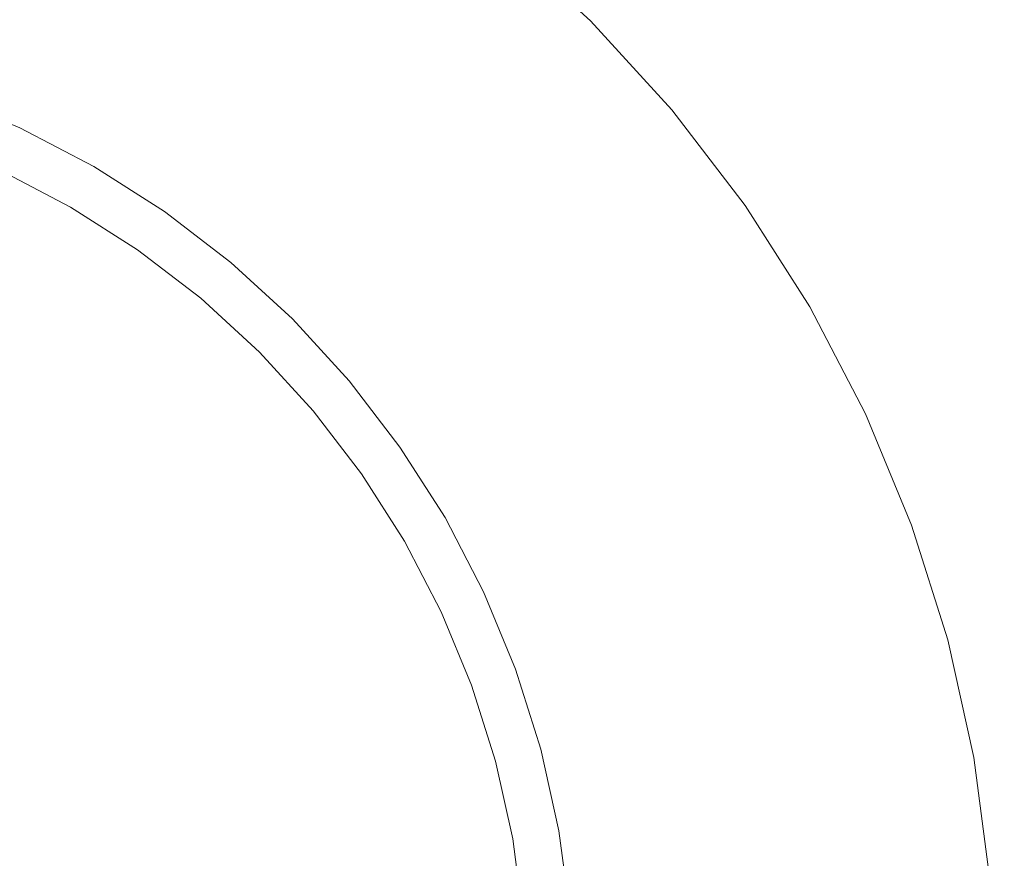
# Model space of a CAD drawing. Header units: millimetres. Extents: x -230 to 230, y -130 to 130.
# Tile 45 of 47: x 111.76 to 122.1, y 106.46 to 115.27. Entities that reach past the tile are written whole.
import ezdxf

# ---------------------------------------------------------------- set-up
doc = ezdxf.new("R2010")
doc.units = ezdxf.units.MM
doc.header["$LTSCALE"] = 25.4
doc.layers.add('Lighting-Moving Light', color=7, linetype='Continuous', lineweight=5, true_color=0x000000)

# ---------------------------------------------------------------- blocks, each defined once
blk = doc.blocks.new('Group-1')
at = {"layer": 'Lighting-Moving Light', "color": 7, "linetype": 'Continuous', "lineweight": 5, "transparency": 33554687}
for points, invisible_edges in [([(-503.576, 1.533, -25), (-503.576, 226.446, -25), (-761.075, 239.033, -25), (-761.075, -11.053, -25)], 14), ([(-516.162, 239.033, -25), (-761.075, 239.033, -25), (-503.576, 226.446, -25)], 10), ([(-770.152, 222.936, -116.924), (-519.672, 235.523, -116.924), (-519.672, -7.543, -116.924), (-757.565, -7.543, -116.924)], 11), ([(-757.565, 235.523, -116.924), (-519.672, 235.523, -116.924), (-770.152, 222.936, -116.924)], 10), ([(-507.106, 223.804, -116.924), (-519.672, 235.523, -116.924), (-518.805, 235.502, -116.924)], 9), ([(-519.672, -7.543, -116.924), (-519.672, 235.523, -116.924), (-507.086, 222.936, -116.924), (-507.086, 5.043, -116.924)], 11), ([(-507.106, 223.804, -116.924), (-507.086, 222.936, -116.924), (-519.672, 235.523, -116.924)], 10), ([(-507.167, 224.65, -116.924), (-518.805, 235.502, -116.924), (-517.959, 235.441, -116.924)], 9), ([(-507.167, 224.65, -116.924), (-507.106, 223.804, -116.924), (-518.805, 235.502, -116.924)], 10), ([(-507.167, 224.65, -116.924), (-517.959, 235.441, -116.924), (-517.136, 235.339, -116.924)], 9), ([(-507.412, 226.27, -116.924), (-517.136, 235.339, -116.924), (-516.338, 235.197, -116.924)], 9), ([(-507.412, 226.27, -116.924), (-507.269, 225.472, -116.924), (-517.136, 235.339, -116.924)], 10), ([(-507.269, 225.472, -116.924), (-507.167, 224.65, -116.924), (-517.136, 235.339, -116.924)], 10), ([(-527.366, 232.996, -24.957), (-526.159, 232.615, -24.957), (-524.991, 232.131, -24.957), (-531.119, 218.99, -24.957)], 12), ([(-526.159, 232.615, -24.957), (-527.366, 232.996, -24.957), (-528.511, 228.72, -0.368), (-527.673, 228.456, -0.368)], 10), ([(-524.991, 232.131, -24.957), (-526.159, 232.615, -24.957), (-527.673, 228.456, -0.368), (-526.861, 228.12, -0.368)], 10), ([(-524.991, 232.131, -24.957), (-523.869, 231.547, -24.957), (-522.802, 230.867, -24.957), (-531.119, 218.99, -24.957)], 12), ([(-523.869, 231.547, -24.957), (-524.991, 232.131, -24.957), (-526.861, 228.12, -0.368), (-526.082, 227.714, -0.368)], 10), ([(-522.802, 230.867, -24.957), (-523.869, 231.547, -24.957), (-526.082, 227.714, -0.368), (-525.341, 227.242, -0.368)], 10), ([(-522.802, 230.867, -24.957), (-521.798, 230.097, -24.957), (-520.866, 229.243, -24.957), (-531.119, 218.99, -24.957)], 12), ([(-521.798, 230.097, -24.957), (-522.802, 230.867, -24.957), (-525.341, 227.242, -0.368), (-524.643, 226.707, -0.368)], 10), ([(-520.866, 229.243, -24.957), (-521.798, 230.097, -24.957), (-524.643, 226.707, -0.368), (-523.995, 226.113, -0.368)], 10), ([(-520.866, 229.243, -24.957), (-520.011, 228.31, -24.957), (-519.241, 227.306, -24.957), (-531.119, 218.99, -24.957)], 12), ([(-520.011, 228.31, -24.957), (-520.866, 229.243, -24.957), (-523.995, 226.113, -0.368), (-523.402, 225.465, -0.368)], 10), ([(-519.241, 227.306, -24.957), (-520.011, 228.31, -24.957), (-523.402, 225.465, -0.368), (-522.867, 224.768, -0.368)], 10), ([(-526.896, 228.044, -0.169), (-526.123, 227.642, -0.169), (-526.112, 227.662, -0.205), (-526.887, 228.066, -0.205)], 15), ([(-526.887, 228.066, -0.205), (-526.112, 227.662, -0.205), (-526.102, 227.68, -0.244), (-526.878, 228.084, -0.244)], 15), ([(-526.878, 228.084, -0.244), (-526.102, 227.68, -0.244), (-526.093, 227.694, -0.284), (-526.871, 228.099, -0.284)], 15), ([(-526.871, 228.099, -0.284), (-526.093, 227.694, -0.284), (-526.087, 227.706, -0.326), (-526.865, 228.111, -0.326)], 15), ([(-526.865, 228.111, -0.326), (-526.087, 227.706, -0.326), (-526.082, 227.714, -0.368), (-526.861, 228.12, -0.368)], 11), ([(-526.948, 227.933, -0.046), (-526.185, 227.536, -0.046), (-526.167, 227.566, -0.073), (-526.934, 227.965, -0.073)], 15), ([(-526.934, 227.965, -0.073), (-526.167, 227.566, -0.073), (-526.151, 227.593, -0.102), (-526.92, 227.994, -0.102)], 15), ([(-526.92, 227.994, -0.102), (-526.151, 227.593, -0.102), (-526.137, 227.619, -0.134), (-526.908, 228.02, -0.134)], 15), ([(-526.908, 228.02, -0.134), (-526.137, 227.619, -0.134), (-526.123, 227.642, -0.169), (-526.896, 228.044, -0.169)], 15), ([(-526.997, 227.828, 0.013), (-526.242, 227.436, 0.013), (-526.222, 227.47, -0.003), (-526.98, 227.865, -0.003)], 15), ([(-526.98, 227.865, -0.003), (-526.222, 227.47, -0.003), (-526.203, 227.504, -0.023), (-526.964, 227.9, -0.023)], 15), ([(-526.964, 227.9, -0.023), (-526.203, 227.504, -0.023), (-526.185, 227.536, -0.046), (-526.948, 227.933, -0.046)], 15), ([(-527.051, 227.713, 0.042), (-526.306, 227.326, 0.042), (-526.284, 227.363, 0.036), (-527.033, 227.752, 0.036)], 15), ([(-527.033, 227.752, 0.036), (-526.284, 227.363, 0.036), (-526.263, 227.4, 0.027), (-527.015, 227.791, 0.027)], 15), ([(-527.015, 227.791, 0.027), (-526.263, 227.4, 0.027), (-526.242, 227.436, 0.013), (-526.997, 227.828, 0.013)], 15), ([(-525.623, 226.839, 0.043), (-526.328, 227.288, 0.043), (-527.069, 227.674, 0.043), (-531.119, 218.99, 0.043)], 12), ([(-527.069, 227.674, 0.043), (-526.328, 227.288, 0.043), (-526.306, 227.326, 0.042), (-527.051, 227.713, 0.042)], 14), ([(-526.137, 227.619, -0.134), (-525.403, 227.152, -0.134), (-525.388, 227.174, -0.169), (-526.123, 227.642, -0.169)], 15), ([(-526.123, 227.642, -0.169), (-525.388, 227.174, -0.169), (-525.375, 227.193, -0.205), (-526.112, 227.662, -0.205)], 15), ([(-526.112, 227.662, -0.205), (-525.375, 227.193, -0.205), (-525.363, 227.209, -0.244), (-526.102, 227.68, -0.244)], 15), ([(-526.102, 227.68, -0.244), (-525.363, 227.209, -0.244), (-525.354, 227.223, -0.284), (-526.093, 227.694, -0.284)], 15), ([(-526.093, 227.694, -0.284), (-525.354, 227.223, -0.284), (-525.346, 227.234, -0.326), (-526.087, 227.706, -0.326)], 15), ([(-526.087, 227.706, -0.326), (-525.346, 227.234, -0.326), (-525.341, 227.242, -0.368), (-526.082, 227.714, -0.368)], 11), ([(-526.203, 227.504, -0.023), (-525.48, 227.043, -0.023), (-525.459, 227.073, -0.046), (-526.185, 227.536, -0.046)], 15), ([(-526.185, 227.536, -0.046), (-525.459, 227.073, -0.046), (-525.439, 227.101, -0.073), (-526.167, 227.566, -0.073)], 15), ([(-526.167, 227.566, -0.073), (-525.439, 227.101, -0.073), (-525.42, 227.128, -0.102), (-526.151, 227.593, -0.102)], 15), ([(-526.151, 227.593, -0.102), (-525.42, 227.128, -0.102), (-525.403, 227.152, -0.134), (-526.137, 227.619, -0.134)], 15), ([(-526.263, 227.4, 0.027), (-525.549, 226.944, 0.027), (-525.525, 226.978, 0.013), (-526.242, 227.436, 0.013)], 15), ([(-526.242, 227.436, 0.013), (-525.525, 226.978, 0.013), (-525.502, 227.011, -0.003), (-526.222, 227.47, -0.003)], 15), ([(-526.222, 227.47, -0.003), (-525.502, 227.011, -0.003), (-525.48, 227.043, -0.023), (-526.203, 227.504, -0.023)], 15), ([(-526.306, 227.326, 0.042), (-525.598, 226.874, 0.042), (-525.573, 226.91, 0.036), (-526.284, 227.363, 0.036)], 15), ([(-526.284, 227.363, 0.036), (-525.573, 226.91, 0.036), (-525.549, 226.944, 0.027), (-526.263, 227.4, 0.027)], 15), ([(-519.241, 227.306, -24.957), (-518.561, 226.24, -24.957), (-517.977, 225.118, -24.957), (-531.119, 218.99, -24.957)], 12), ([(-526.328, 227.288, 0.043), (-525.623, 226.839, 0.043), (-525.598, 226.874, 0.042), (-526.306, 227.326, 0.042)], 14), ([(-525.354, 227.223, -0.284), (-524.658, 226.689, -0.284), (-524.649, 226.699, -0.326), (-525.346, 227.234, -0.326)], 15), ([(-525.346, 227.234, -0.326), (-524.649, 226.699, -0.326), (-524.643, 226.707, -0.368), (-525.341, 227.242, -0.368)], 11), ([(-518.561, 226.24, -24.957), (-519.241, 227.306, -24.957), (-522.867, 224.768, -0.368), (-522.394, 224.027, -0.368)], 10), ([(-525.439, 227.101, -0.073), (-524.753, 226.576, -0.073), (-524.733, 226.6, -0.102), (-525.42, 227.128, -0.102)], 15), ([(-525.42, 227.128, -0.102), (-524.733, 226.6, -0.102), (-524.714, 226.623, -0.134), (-525.403, 227.152, -0.134)], 15), ([(-525.403, 227.152, -0.134), (-524.714, 226.623, -0.134), (-524.697, 226.643, -0.169), (-525.388, 227.174, -0.169)], 15), ([(-525.388, 227.174, -0.169), (-524.697, 226.643, -0.169), (-524.682, 226.661, -0.205), (-525.375, 227.193, -0.205)], 15), ([(-525.375, 227.193, -0.205), (-524.682, 226.661, -0.205), (-524.669, 226.677, -0.244), (-525.363, 227.209, -0.244)], 15), ([(-525.363, 227.209, -0.244), (-524.669, 226.677, -0.244), (-524.658, 226.689, -0.284), (-525.354, 227.223, -0.284)], 15), ([(-525.502, 227.011, -0.003), (-524.824, 226.491, -0.003), (-524.799, 226.521, -0.023), (-525.48, 227.043, -0.023)], 15), ([(-525.48, 227.043, -0.023), (-524.799, 226.521, -0.023), (-524.776, 226.549, -0.046), (-525.459, 227.073, -0.046)], 15), ([(-525.459, 227.073, -0.046), (-524.776, 226.549, -0.046), (-524.753, 226.576, -0.073), (-525.439, 227.101, -0.073)], 15), ([(-525.573, 226.91, 0.036), (-524.904, 226.396, 0.036), (-524.877, 226.429, 0.027), (-525.549, 226.944, 0.027)], 15), ([(-525.549, 226.944, 0.027), (-524.877, 226.429, 0.027), (-524.85, 226.461, 0.013), (-525.525, 226.978, 0.013)], 15), ([(-525.525, 226.978, 0.013), (-524.85, 226.461, 0.013), (-524.824, 226.491, -0.003), (-525.502, 227.011, -0.003)], 15), ([(-524.343, 225.765, 0.043), (-524.96, 226.33, 0.043), (-525.623, 226.839, 0.043), (-531.119, 218.99, 0.043)], 12), ([(-525.623, 226.839, 0.043), (-524.96, 226.33, 0.043), (-524.932, 226.363, 0.042), (-525.598, 226.874, 0.042)], 14), ([(-525.598, 226.874, 0.042), (-524.932, 226.363, 0.042), (-524.904, 226.396, 0.036), (-525.573, 226.91, 0.036)], 15), ([(-524.733, 226.6, -0.102), (-524.094, 226.015, -0.102), (-524.073, 226.035, -0.134), (-524.714, 226.623, -0.134)], 15), ([(-524.714, 226.623, -0.134), (-524.073, 226.035, -0.134), (-524.054, 226.054, -0.169), (-524.697, 226.643, -0.169)], 15), ([(-524.697, 226.643, -0.169), (-524.054, 226.054, -0.169), (-524.038, 226.071, -0.205), (-524.682, 226.661, -0.205)], 15), ([(-524.682, 226.661, -0.205), (-524.038, 226.071, -0.205), (-524.023, 226.085, -0.244), (-524.669, 226.677, -0.244)], 15), ([(-524.669, 226.677, -0.244), (-524.023, 226.085, -0.244), (-524.011, 226.097, -0.284), (-524.658, 226.689, -0.284)], 15), ([(-524.658, 226.689, -0.284), (-524.011, 226.097, -0.284), (-524.002, 226.106, -0.326), (-524.649, 226.699, -0.326)], 15), ([(-524.649, 226.699, -0.326), (-524.002, 226.106, -0.326), (-523.995, 226.113, -0.368), (-524.643, 226.707, -0.368)], 11), ([(-524.824, 226.491, -0.003), (-524.194, 225.914, -0.003), (-524.167, 225.941, -0.023), (-524.799, 226.521, -0.023)], 15), ([(-524.799, 226.521, -0.023), (-524.167, 225.941, -0.023), (-524.141, 225.967, -0.046), (-524.776, 226.549, -0.046)], 15), ([(-524.776, 226.549, -0.046), (-524.141, 225.967, -0.046), (-524.117, 225.992, -0.073), (-524.753, 226.576, -0.073)], 15), ([(-524.753, 226.576, -0.073), (-524.117, 225.992, -0.073), (-524.094, 226.015, -0.102), (-524.733, 226.6, -0.102)], 15), ([(-524.904, 226.396, 0.036), (-524.282, 225.826, 0.036), (-524.252, 225.856, 0.027), (-524.877, 226.429, 0.027)], 15), ([(-524.877, 226.429, 0.027), (-524.252, 225.856, 0.027), (-524.223, 225.886, 0.013), (-524.85, 226.461, 0.013)], 15), ([(-524.85, 226.461, 0.013), (-524.223, 225.886, 0.013), (-524.194, 225.914, -0.003), (-524.824, 226.491, -0.003)], 15), ([(-524.96, 226.33, 0.043), (-524.343, 225.765, 0.043), (-524.313, 225.796, 0.042), (-524.932, 226.363, 0.042)], 14), ([(-524.932, 226.363, 0.042), (-524.313, 225.796, 0.042), (-524.282, 225.826, 0.036), (-524.904, 226.396, 0.036)], 15), ([(-517.977, 225.118, -24.957), (-518.561, 226.24, -24.957), (-522.394, 224.027, -0.368), (-521.989, 223.247, -0.368)], 10), ([(-524.023, 226.085, -0.244), (-523.432, 225.44, -0.244), (-523.419, 225.45, -0.284), (-524.011, 226.097, -0.284)], 15), ([(-524.011, 226.097, -0.284), (-523.419, 225.45, -0.284), (-523.409, 225.459, -0.326), (-524.002, 226.106, -0.326)], 15), ([(-524.002, 226.106, -0.326), (-523.409, 225.459, -0.326), (-523.402, 225.465, -0.368), (-523.995, 226.113, -0.368)], 11), ([(-524.141, 225.967, -0.046), (-523.559, 225.333, -0.046), (-523.533, 225.355, -0.073), (-524.117, 225.992, -0.073)], 15), ([(-524.117, 225.992, -0.073), (-523.533, 225.355, -0.073), (-523.508, 225.376, -0.102), (-524.094, 226.015, -0.102)], 15), ([(-524.094, 226.015, -0.102), (-523.508, 225.376, -0.102), (-523.486, 225.395, -0.134), (-524.073, 226.035, -0.134)], 15), ([(-524.073, 226.035, -0.134), (-523.486, 225.395, -0.134), (-523.465, 225.412, -0.169), (-524.054, 226.054, -0.169)], 15), ([(-524.054, 226.054, -0.169), (-523.465, 225.412, -0.169), (-523.447, 225.427, -0.205), (-524.038, 226.071, -0.205)], 15), ([(-524.038, 226.071, -0.205), (-523.447, 225.427, -0.205), (-523.432, 225.44, -0.244), (-524.023, 226.085, -0.244)], 15), ([(-524.252, 225.856, 0.027), (-523.68, 225.232, 0.027), (-523.648, 225.258, 0.013), (-524.223, 225.886, 0.013)], 15), ([(-524.223, 225.886, 0.013), (-523.648, 225.258, 0.013), (-523.617, 225.284, -0.003), (-524.194, 225.914, -0.003)], 15), ([(-524.194, 225.914, -0.003), (-523.617, 225.284, -0.003), (-523.587, 225.309, -0.023), (-524.167, 225.941, -0.023)], 15), ([(-524.167, 225.941, -0.023), (-523.587, 225.309, -0.023), (-523.559, 225.333, -0.046), (-524.141, 225.967, -0.046)], 15), ([(-524.343, 225.765, 0.043), (-523.779, 225.149, 0.043), (-523.745, 225.177, 0.042), (-524.313, 225.796, 0.042)], 14), ([(-524.313, 225.796, 0.042), (-523.745, 225.177, 0.042), (-523.712, 225.204, 0.036), (-524.282, 225.826, 0.036)], 15), ([(-524.282, 225.826, 0.036), (-523.712, 225.204, 0.036), (-523.68, 225.232, 0.027), (-524.252, 225.856, 0.027)], 15), ([(-523.27, 224.486, 0.043), (-523.779, 225.149, 0.043), (-524.343, 225.765, 0.043), (-531.119, 218.99, 0.043)], 12), ([(-523.533, 225.355, -0.073), (-523.007, 224.67, -0.073), (-522.981, 224.688, -0.102), (-523.508, 225.376, -0.102)], 15), ([(-523.508, 225.376, -0.102), (-522.981, 224.688, -0.102), (-522.957, 224.705, -0.134), (-523.486, 225.395, -0.134)], 15), ([(-523.486, 225.395, -0.134), (-522.957, 224.705, -0.134), (-522.935, 224.72, -0.169), (-523.465, 225.412, -0.169)], 15), ([(-523.465, 225.412, -0.169), (-522.935, 224.72, -0.169), (-522.916, 224.734, -0.205), (-523.447, 225.427, -0.205)], 15), ([(-523.447, 225.427, -0.205), (-522.916, 224.734, -0.205), (-522.899, 224.745, -0.244), (-523.432, 225.44, -0.244)], 15), ([(-523.432, 225.44, -0.244), (-522.899, 224.745, -0.244), (-522.885, 224.755, -0.284), (-523.419, 225.45, -0.284)], 15), ([(-523.419, 225.45, -0.284), (-522.885, 224.755, -0.284), (-522.874, 224.762, -0.326), (-523.409, 225.459, -0.326)], 15), ([(-523.409, 225.459, -0.326), (-522.874, 224.762, -0.326), (-522.867, 224.768, -0.368), (-523.402, 225.465, -0.368)], 11), ([(-523.648, 225.258, 0.013), (-523.13, 224.583, 0.013), (-523.097, 224.607, -0.003), (-523.617, 225.284, -0.003)], 15), ([(-523.617, 225.284, -0.003), (-523.097, 224.607, -0.003), (-523.065, 224.629, -0.023), (-523.587, 225.309, -0.023)], 15), ([(-523.587, 225.309, -0.023), (-523.065, 224.629, -0.023), (-523.035, 224.65, -0.046), (-523.559, 225.333, -0.046)], 15), ([(-523.559, 225.333, -0.046), (-523.035, 224.65, -0.046), (-523.007, 224.67, -0.073), (-523.533, 225.355, -0.073)], 15), ([(-523.779, 225.149, 0.043), (-523.27, 224.486, 0.043), (-523.234, 224.511, 0.042), (-523.745, 225.177, 0.042)], 14), ([(-523.745, 225.177, 0.042), (-523.234, 224.511, 0.042), (-523.199, 224.535, 0.036), (-523.712, 225.204, 0.036)], 15), ([(-523.712, 225.204, 0.036), (-523.199, 224.535, 0.036), (-523.164, 224.56, 0.027), (-523.68, 225.232, 0.027)], 15), ([(-523.68, 225.232, 0.027), (-523.164, 224.56, 0.027), (-523.13, 224.583, 0.013), (-523.648, 225.258, 0.013)], 15), ([(-517.977, 225.118, -24.957), (-517.493, 223.949, -24.957), (-517.113, 222.743, -24.957), (-531.119, 218.99, -24.957)], 12), ([(-517.493, 223.949, -24.957), (-517.977, 225.118, -24.957), (-521.989, 223.247, -0.368), (-521.652, 222.435, -0.368)], 10), ([(-522.916, 224.734, -0.205), (-522.446, 223.997, -0.205), (-522.429, 224.007, -0.244), (-522.899, 224.745, -0.244)], 15), ([(-522.899, 224.745, -0.244), (-522.429, 224.007, -0.244), (-522.414, 224.015, -0.284), (-522.885, 224.755, -0.284)], 15), ([(-522.885, 224.755, -0.284), (-522.414, 224.015, -0.284), (-522.403, 224.022, -0.326), (-522.874, 224.762, -0.326)], 15), ([(-522.874, 224.762, -0.326), (-522.403, 224.022, -0.326), (-522.394, 224.027, -0.368), (-522.867, 224.768, -0.368)], 11), ([(-523.065, 224.629, -0.023), (-522.605, 223.905, -0.023), (-522.573, 223.924, -0.046), (-523.035, 224.65, -0.046)], 15), ([(-523.035, 224.65, -0.046), (-522.573, 223.924, -0.046), (-522.543, 223.941, -0.073), (-523.007, 224.67, -0.073)], 15), ([(-523.007, 224.67, -0.073), (-522.543, 223.941, -0.073), (-522.515, 223.957, -0.102), (-522.981, 224.688, -0.102)], 15), ([(-522.981, 224.688, -0.102), (-522.515, 223.957, -0.102), (-522.489, 223.972, -0.134), (-522.957, 224.705, -0.134)], 15), ([(-522.957, 224.705, -0.134), (-522.489, 223.972, -0.134), (-522.466, 223.985, -0.169), (-522.935, 224.72, -0.169)], 15), ([(-522.935, 224.72, -0.169), (-522.466, 223.985, -0.169), (-522.446, 223.997, -0.205), (-522.916, 224.734, -0.205)], 15), ([(-523.199, 224.535, 0.036), (-522.746, 223.824, 0.036), (-522.709, 223.845, 0.027), (-523.164, 224.56, 0.027)], 15), ([(-523.164, 224.56, 0.027), (-522.709, 223.845, 0.027), (-522.673, 223.866, 0.013), (-523.13, 224.583, 0.013)], 15), ([(-523.13, 224.583, 0.013), (-522.673, 223.866, 0.013), (-522.638, 223.886, -0.003), (-523.097, 224.607, -0.003)], 15), ([(-523.097, 224.607, -0.003), (-522.638, 223.886, -0.003), (-522.605, 223.905, -0.023), (-523.065, 224.629, -0.023)], 15), ([(-522.435, 223.039, 0.043), (-522.821, 223.781, 0.043), (-523.27, 224.486, 0.043), (-531.119, 218.99, 0.043)], 12), ([(-523.27, 224.486, 0.043), (-522.821, 223.781, 0.043), (-522.783, 223.802, 0.042), (-523.234, 224.511, 0.042)], 14), ([(-523.234, 224.511, 0.042), (-522.783, 223.802, 0.042), (-522.746, 223.824, 0.036), (-523.199, 224.535, 0.036)], 15), ([(-522.414, 224.015, -0.284), (-522.009, 223.237, -0.284), (-521.997, 223.243, -0.326), (-522.403, 224.022, -0.326)], 15), ([(-522.403, 224.022, -0.326), (-521.997, 223.243, -0.326), (-521.989, 223.247, -0.368), (-522.394, 224.027, -0.368)], 11), ([(-522.605, 223.905, -0.023), (-522.209, 223.145, -0.023), (-522.175, 223.16, -0.046), (-522.573, 223.924, -0.046)], 15), ([(-522.573, 223.924, -0.046), (-522.175, 223.16, -0.046), (-522.144, 223.175, -0.073), (-522.543, 223.941, -0.073)], 15), ([(-522.543, 223.941, -0.073), (-522.144, 223.175, -0.073), (-522.115, 223.188, -0.102), (-522.515, 223.957, -0.102)], 15), ([(-522.515, 223.957, -0.102), (-522.115, 223.188, -0.102), (-522.088, 223.201, -0.134), (-522.489, 223.972, -0.134)], 15), ([(-522.489, 223.972, -0.134), (-522.088, 223.201, -0.134), (-522.064, 223.212, -0.169), (-522.466, 223.985, -0.169)], 15), ([(-522.466, 223.985, -0.169), (-522.064, 223.212, -0.169), (-522.043, 223.222, -0.205), (-522.446, 223.997, -0.205)], 15), ([(-522.446, 223.997, -0.205), (-522.043, 223.222, -0.205), (-522.024, 223.23, -0.244), (-522.429, 224.007, -0.244)], 15), ([(-522.429, 224.007, -0.244), (-522.024, 223.23, -0.244), (-522.009, 223.237, -0.284), (-522.414, 224.015, -0.284)], 15), ([(-517.113, 222.743, -24.957), (-517.493, 223.949, -24.957), (-521.652, 222.435, -0.368), (-521.388, 221.597, -0.368)], 10), ([(-522.783, 223.802, 0.042), (-522.395, 223.058, 0.042), (-522.356, 223.076, 0.036), (-522.746, 223.824, 0.036)], 15), ([(-522.746, 223.824, 0.036), (-522.356, 223.076, 0.036), (-522.318, 223.094, 0.027), (-522.709, 223.845, 0.027)], 15), ([(-522.709, 223.845, 0.027), (-522.318, 223.094, 0.027), (-522.28, 223.111, 0.013), (-522.673, 223.866, 0.013)], 15), ([(-522.673, 223.866, 0.013), (-522.28, 223.111, 0.013), (-522.244, 223.128, -0.003), (-522.638, 223.886, -0.003)], 15), ([(-522.638, 223.886, -0.003), (-522.244, 223.128, -0.003), (-522.209, 223.145, -0.023), (-522.605, 223.905, -0.023)], 15), ([(-522.821, 223.781, 0.043), (-522.435, 223.039, 0.043), (-522.395, 223.058, 0.042), (-522.783, 223.802, 0.042)], 14), ([(-522.115, 223.188, -0.102), (-521.783, 222.388, -0.102), (-521.755, 222.398, -0.134), (-522.088, 223.201, -0.134)], 15), ([(-522.088, 223.201, -0.134), (-521.755, 222.398, -0.134), (-521.73, 222.407, -0.169), (-522.064, 223.212, -0.169)], 15), ([(-522.064, 223.212, -0.169), (-521.73, 222.407, -0.169), (-521.708, 222.415, -0.205), (-522.043, 223.222, -0.205)], 15), ([(-522.043, 223.222, -0.205), (-521.708, 222.415, -0.205), (-521.689, 222.422, -0.244), (-522.024, 223.23, -0.244)], 15), ([(-522.024, 223.23, -0.244), (-521.689, 222.422, -0.244), (-521.674, 222.427, -0.284), (-522.009, 223.237, -0.284)], 15), ([(-522.009, 223.237, -0.284), (-521.674, 222.427, -0.284), (-521.661, 222.432, -0.326), (-521.997, 223.243, -0.326)], 15), ([(-521.997, 223.243, -0.326), (-521.661, 222.432, -0.326), (-521.652, 222.435, -0.368), (-521.989, 223.247, -0.368)], 11), ([(-522.356, 223.076, 0.036), (-522.033, 222.296, 0.036), (-521.993, 222.311, 0.027), (-522.318, 223.094, 0.027)], 15), ([(-522.318, 223.094, 0.027), (-521.993, 222.311, 0.027), (-521.954, 222.325, 0.013), (-522.28, 223.111, 0.013)], 15), ([(-522.28, 223.111, 0.013), (-521.954, 222.325, 0.013), (-521.917, 222.339, -0.003), (-522.244, 223.128, -0.003)], 15), ([(-522.244, 223.128, -0.003), (-521.917, 222.339, -0.003), (-521.88, 222.352, -0.023), (-522.209, 223.145, -0.023)], 15), ([(-522.209, 223.145, -0.023), (-521.88, 222.352, -0.023), (-521.846, 222.365, -0.046), (-522.175, 223.16, -0.046)], 15), ([(-522.175, 223.16, -0.046), (-521.846, 222.365, -0.046), (-521.813, 222.377, -0.073), (-522.144, 223.175, -0.073)], 15), ([(-522.144, 223.175, -0.073), (-521.813, 222.377, -0.073), (-521.783, 222.388, -0.102), (-522.115, 223.188, -0.102)], 15), ([(-521.863, 221.47, 0.043), (-522.115, 222.267, 0.043), (-522.435, 223.039, 0.043), (-531.119, 218.99, 0.043)], 12), ([(-522.435, 223.039, 0.043), (-522.115, 222.267, 0.043), (-522.074, 222.282, 0.042), (-522.395, 223.058, 0.042)], 14), ([(-522.395, 223.058, 0.042), (-522.074, 222.282, 0.042), (-522.033, 222.296, 0.036), (-522.356, 223.076, 0.036)], 15), ([(-517.113, 222.743, -24.957), (-516.839, 221.508, -24.957), (-516.674, 220.253, -24.957), (-531.119, 218.99, -24.957)], 12), ([(-516.839, 221.508, -24.957), (-517.113, 222.743, -24.957), (-521.388, 221.597, -0.368), (-521.198, 220.739, -0.368)], 10), ([(-521.88, 222.352, -0.023), (-521.622, 221.534, -0.023), (-521.587, 221.544, -0.046), (-521.846, 222.365, -0.046)], 15), ([(-521.846, 222.365, -0.046), (-521.587, 221.544, -0.046), (-521.554, 221.553, -0.073), (-521.813, 222.377, -0.073)], 15), ([(-521.813, 222.377, -0.073), (-521.554, 221.553, -0.073), (-521.522, 221.561, -0.102), (-521.783, 222.388, -0.102)], 15), ([(-521.783, 222.388, -0.102), (-521.522, 221.561, -0.102), (-521.494, 221.569, -0.134), (-521.755, 222.398, -0.134)], 15), ([(-521.755, 222.398, -0.134), (-521.494, 221.569, -0.134), (-521.468, 221.575, -0.169), (-521.73, 222.407, -0.169)], 15), ([(-521.73, 222.407, -0.169), (-521.468, 221.575, -0.169), (-521.446, 221.582, -0.205), (-521.708, 222.415, -0.205)], 15), ([(-521.708, 222.415, -0.205), (-521.446, 221.582, -0.205), (-521.426, 221.587, -0.244), (-521.689, 222.422, -0.244)], 15), ([(-521.689, 222.422, -0.244), (-521.426, 221.587, -0.244), (-521.41, 221.591, -0.284), (-521.674, 222.427, -0.284)], 15), ([(-521.674, 222.427, -0.284), (-521.41, 221.591, -0.284), (-521.397, 221.595, -0.326), (-521.661, 222.432, -0.326)], 15), ([(-521.661, 222.432, -0.326), (-521.397, 221.595, -0.326), (-521.388, 221.597, -0.368), (-521.652, 222.435, -0.368)], 11), ([(-522.115, 222.267, 0.043), (-521.863, 221.47, 0.043), (-521.821, 221.481, 0.042), (-522.074, 222.282, 0.042)], 14), ([(-522.074, 222.282, 0.042), (-521.821, 221.481, 0.042), (-521.78, 221.492, 0.036), (-522.033, 222.296, 0.036)], 15), ([(-522.033, 222.296, 0.036), (-521.78, 221.492, 0.036), (-521.739, 221.503, 0.027), (-521.993, 222.311, 0.027)], 15), ([(-521.993, 222.311, 0.027), (-521.739, 221.503, 0.027), (-521.699, 221.514, 0.013), (-521.954, 222.325, 0.013)], 15), ([(-521.954, 222.325, 0.013), (-521.699, 221.514, 0.013), (-521.66, 221.524, -0.003), (-521.917, 222.339, -0.003)], 15), ([(-521.917, 222.339, -0.003), (-521.66, 221.524, -0.003), (-521.622, 221.534, -0.023), (-521.88, 222.352, -0.023)], 15), ([(-521.622, 221.534, -0.023), (-521.437, 220.697, -0.023), (-521.401, 220.703, -0.046), (-521.587, 221.544, -0.046)], 15), ([(-521.587, 221.544, -0.046), (-521.401, 220.703, -0.046), (-521.367, 220.709, -0.073), (-521.554, 221.553, -0.073)], 15), ([(-521.554, 221.553, -0.073), (-521.367, 220.709, -0.073), (-521.335, 220.715, -0.102), (-521.522, 221.561, -0.102)], 15), ([(-521.522, 221.561, -0.102), (-521.335, 220.715, -0.102), (-521.306, 220.72, -0.134), (-521.494, 221.569, -0.134)], 15), ([(-521.494, 221.569, -0.134), (-521.306, 220.72, -0.134), (-521.28, 220.725, -0.169), (-521.468, 221.575, -0.169)], 15), ([(-521.468, 221.575, -0.169), (-521.28, 220.725, -0.169), (-521.257, 220.729, -0.205), (-521.446, 221.582, -0.205)], 15), ([(-521.446, 221.582, -0.205), (-521.257, 220.729, -0.205), (-521.237, 220.732, -0.244), (-521.426, 221.587, -0.244)], 15), ([(-521.426, 221.587, -0.244), (-521.237, 220.732, -0.244), (-521.22, 220.735, -0.284), (-521.41, 221.591, -0.284)], 15), ([(-521.41, 221.591, -0.284), (-521.22, 220.735, -0.284), (-521.207, 220.737, -0.326), (-521.397, 221.595, -0.326)], 15), ([(-521.397, 221.595, -0.326), (-521.207, 220.737, -0.326), (-521.198, 220.739, -0.368), (-521.388, 221.597, -0.368)], 11), ([(-531.119, 218.99, 0.043), (-521.573, 219.825, 0.043), (-521.682, 220.654, 0.043), (-521.863, 221.47, 0.043)], 9), ([(-521.863, 221.47, 0.043), (-521.682, 220.654, 0.043), (-521.64, 220.661, 0.042), (-521.821, 221.481, 0.042)], 14), ([(-521.821, 221.481, 0.042), (-521.64, 220.661, 0.042), (-521.597, 220.669, 0.036), (-521.78, 221.492, 0.036)], 15), ([(-521.78, 221.492, 0.036), (-521.597, 220.669, 0.036), (-521.555, 220.676, 0.027), (-521.739, 221.503, 0.027)], 15), ([(-521.739, 221.503, 0.027), (-521.555, 220.676, 0.027), (-521.514, 220.683, 0.013), (-521.699, 221.514, 0.013)], 15), ([(-521.699, 221.514, 0.013), (-521.514, 220.683, 0.013), (-521.475, 220.69, -0.003), (-521.66, 221.524, -0.003)], 15), ([(-521.66, 221.524, -0.003), (-521.475, 220.69, -0.003), (-521.437, 220.697, -0.023), (-521.622, 221.534, -0.023)], 15), ([(-516.674, 220.253, -24.957), (-516.839, 221.508, -24.957), (-521.198, 220.739, -0.368), (-521.083, 219.868, -0.368)], 10), ([(-521.367, 220.709, -0.073), (-521.254, 219.853, -0.073), (-521.222, 219.856, -0.102), (-521.335, 220.715, -0.102)], 15), ([(-521.335, 220.715, -0.102), (-521.222, 219.856, -0.102), (-521.192, 219.858, -0.134), (-521.306, 220.72, -0.134)], 15), ([(-521.306, 220.72, -0.134), (-521.192, 219.858, -0.134), (-521.166, 219.86, -0.169), (-521.28, 220.725, -0.169)], 15), ([(-521.28, 220.725, -0.169), (-521.166, 219.86, -0.169), (-521.143, 219.862, -0.205), (-521.257, 220.729, -0.205)], 15), ([(-521.257, 220.729, -0.205), (-521.143, 219.862, -0.205), (-521.122, 219.864, -0.244), (-521.237, 220.732, -0.244)], 15), ([(-521.237, 220.732, -0.244), (-521.122, 219.864, -0.244), (-521.106, 219.866, -0.284), (-521.22, 220.735, -0.284)], 15), ([(-521.22, 220.735, -0.284), (-521.106, 219.866, -0.284), (-521.093, 219.867, -0.326), (-521.207, 220.737, -0.326)], 15), ([(-521.207, 220.737, -0.326), (-521.093, 219.867, -0.326), (-521.083, 219.868, -0.368), (-521.198, 220.739, -0.368)], 11), ([(-521.682, 220.654, 0.043), (-521.573, 219.825, 0.043), (-521.53, 219.829, 0.042), (-521.64, 220.661, 0.042)], 14), ([(-521.64, 220.661, 0.042), (-521.53, 219.829, 0.042), (-521.487, 219.832, 0.036), (-521.597, 220.669, 0.036)], 15), ([(-521.597, 220.669, 0.036), (-521.487, 219.832, 0.036), (-521.445, 219.836, 0.027), (-521.555, 220.676, 0.027)], 15), ([(-521.555, 220.676, 0.027), (-521.445, 219.836, 0.027), (-521.403, 219.84, 0.013), (-521.514, 220.683, 0.013)], 15), ([(-521.514, 220.683, 0.013), (-521.403, 219.84, 0.013), (-521.363, 219.843, -0.003), (-521.475, 220.69, -0.003)], 15), ([(-521.475, 220.69, -0.003), (-521.363, 219.843, -0.003), (-521.325, 219.846, -0.023), (-521.437, 220.697, -0.023)], 15), ([(-521.437, 220.697, -0.023), (-521.325, 219.846, -0.023), (-521.288, 219.85, -0.046), (-521.401, 220.703, -0.046)], 15), ([(-521.401, 220.703, -0.046), (-521.288, 219.85, -0.046), (-521.254, 219.853, -0.073), (-521.367, 220.709, -0.073)], 15)]:
    blk.add_3dface(points, dxfattribs=dict(at, invisible_edges=invisible_edges))
at = {"layer": 'Lighting-Moving Light', "color": 0, "flags": 1}
for tag in ['Yoke', '3D_Symbol_Name', 'Weight', 'Weight', 'Wattage', 'Candlepower', 'Body', 'Model_Name', 'Beam_Angle', 'Field_Angle', 'Remarks', 'Beam_Angle_2', 'Field_Angle_2', 'Num_Channels', 'Frame_Size', 'Device_Type', 'FixtureID', 'Frame_Size', 'Base', 'Lens', 'Inst_Type', 'Lamp']:
    blk.add_attdef(tag, (-554.515, 111.223), '', height=0.18, dxfattribs=at)

msp = doc.modelspace()

# ---------------------------------------------------------------- block references
at = {"layer": 'Lighting-Moving Light', "color": 7, "transparency": 33554687}
msp.add_blockref('Group-1', (638.619, -113.99), dxfattribs=at)

doc.saveas('drawing.dxf')
